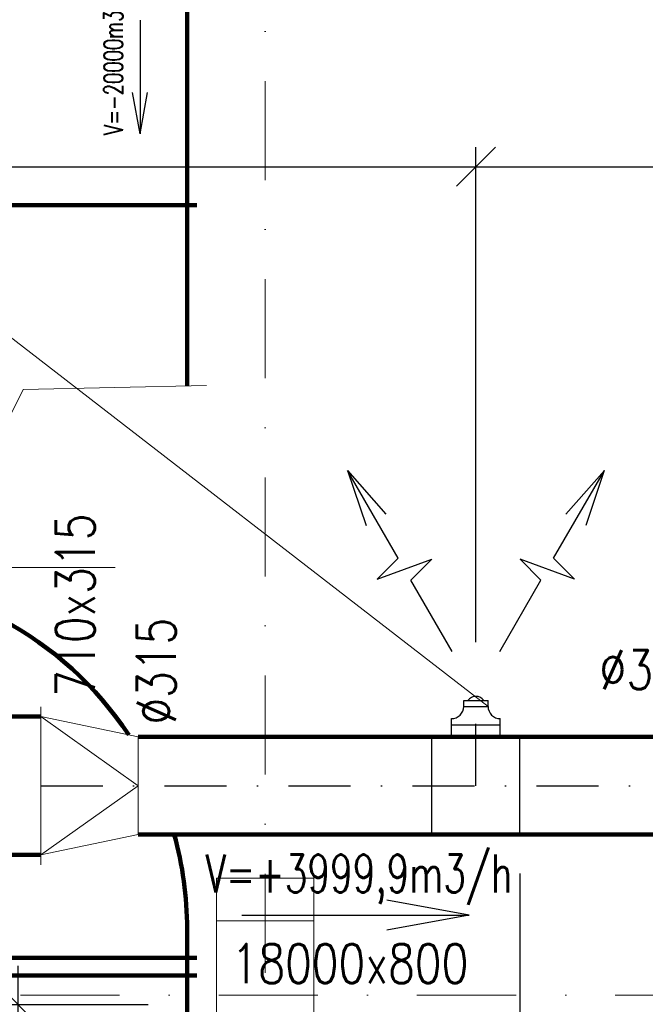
# Model space of a CAD drawing. Header units: millimetres. Extents: x -746391 to 410178, y -169697 to 100555.
# Tile 112 of 179: x 89292 to 92498, y -47 to 5001. Entities that reach past the tile are written whole.
import ezdxf
from ezdxf.enums import TextEntityAlignment as Align

# ---------------------------------------------------------------- set-up
doc = ezdxf.new("R2010")
doc.units = ezdxf.units.MM
for name, pattern in [('CENTERX2', [101.6, 63.5, -12.7, 12.7, -12.7]), ('DASHDOT', [25.4, 12.7, -6.35, 0, -6.35]), ('ČERCHOVANÁ', [25.4, 12.7, -6.35, 0, -6.35])]:
    doc.linetypes.add(name, pattern=pattern)
doc.layers.get('0').update_dxf_attribs({"color": 9})
doc.layers.get('Defpoints').update_dxf_attribs({"color": 9})
for name, color, linetype, lineweight in [('A99_N_osy', 9, 'CENTERX2', 9), ('A99_S_sloupy', 9, 'Continuous', 5), ('VZT-KOTY', 2, 'Continuous', 25)]:
    doc.layers.add(name, color=color, linetype=linetype, lineweight=lineweight)
for name, color, linetype in [('VZT-KÓTY', 2, 'Continuous'), ('VZT-ODVOD-ZAŘÍZENÍ', 150, 'Continuous'), ('VZT-PŘÍOD-OSY', 1, 'ČERCHOVANÁ'), ('VZT-PŘÍVOD-TENKÉ', 4, 'Continuous'), ('VZT-PŘÍVOD-VÝKON', 2, 'Continuous'), ('VZT-PŘÍVOD-ZAŘÍZENÍ', 3, 'Continuous')]:
    doc.layers.add(name, color=color, linetype=linetype)
doc.styles.add('RomanS', font='romans.shx')
doc.dimstyles.new('VZT100', dxfattribs={"dimscale": 100, "dimtxt": 2, "dimasz": 2, "dimexe": 1, "dimexo": 2, "dimgap": 1, "dimtad": 1, "dimtoh": 1, "dimdec": 0, "dimzin": 0, "dimdsep": 46, "dimtxsty": 'RomanS', "dimblk": 'OBLIQUE', "dimcen": 1, "dimdle": 1, "dimclrd": 256, "dimclre": 256, "dimclrt": 256, "dimadec": 0, "dimazin": 0, "dimtfac": 1, "dimtdec": 0, "dimtmove": 2, "dimatfit": 3, "dimldrblk": 'OBLIQUE', "dimfxl": 1, "dimtolj": 1, "dimtzin": 0, "dimarcsym": 0})

# ---------------------------------------------------------------- blocks, each defined once
blk = doc.blocks.new('_Oblique')
at = {"color": 0, "linetype": 'ByBlock', "lineweight": -2}
blk.add_line((-0.5, -0.5), (0.5, 0.5), dxfattribs=at)
blk = doc.blocks.new('*D1605')
at = {"layer": 'Defpoints', "color": 0, "linetype": 'Continuous', "lineweight": 18, "ltscale": 0.5, "transparency": 16777216}
for p in [(91855, 823.5), (94855, 823.5), (94855, -1737.546794)]:
    blk.add_point(p, dxfattribs=at)
at = {"layer": 'VZT-KÓTY', "linetype": 'Continuous', "lineweight": -2, "ltscale": 0.5, "transparency": 16777216}
for p, q in [((91855, 623.5), (91855, -1837.546794)), ((94855, 623.5), (94855, -1837.546794)), ((91755, -1737.546794), (94955, -1737.546794))]:
    blk.add_line(p, q, dxfattribs=at)
at = {"layer": 'VZT-KÓTY', "linetype": 'Continuous', "lineweight": -2, "ltscale": 0.5, "transparency": 16777216, "xscale": 200, "yscale": 200, "zscale": 200, "rotation": 180}
blk.add_blockref('_Oblique', (91855, -1737.546794), dxfattribs=at)
at = {"layer": 'VZT-KÓTY', "linetype": 'Continuous', "lineweight": -2, "ltscale": 0.5, "transparency": 16777216, "xscale": 200, "yscale": 200, "zscale": 200}
blk.add_blockref('_Oblique', (94855, -1737.546794), dxfattribs=at)
at = {"layer": 'VZT-KÓTY', "linetype": 'Continuous', "lineweight": 18, "ltscale": 0.5, "transparency": 16777216, "insert": (93355, -1537.546794), "char_height": 200, "attachment_point": 5, "style": 'RomanS'}
blk.add_mtext('\\A1;3000', dxfattribs=at)
blk = doc.blocks.new('*D1867')
at = {"layer": 'Defpoints', "color": 0, "linetype": 'Continuous', "lineweight": 18, "ltscale": 0.5, "transparency": 16777216}
for p in [(89284.1, -50), (90150, -50), (90150, -550)]:
    blk.add_point(p, dxfattribs=at)
at = {"layer": 'VZT-KOTY', "linetype": 'Continuous', "lineweight": -2, "ltscale": 0.5, "transparency": 16777216}
for p, q in [((89284.1, -50), (89284.1, 150)), ((89950, -50), (89184.1, -50)), ((89284.1, -550), (89284.1, -50)), ((89950, -550), (89184.1, -550)), ((89284.1, -550), (89284.1, -750))]:
    blk.add_line(p, q, dxfattribs=at)
at = {"layer": 'VZT-KOTY', "linetype": 'Continuous', "lineweight": -2, "ltscale": 0.5, "transparency": 16777216, "xscale": 200, "yscale": 200, "zscale": 200}
for p, rotation in [((89284.1, -50), 270), ((89284.1, -550), 90)]:
    blk.add_blockref('_Oblique', p, dxfattribs=dict(at, rotation=rotation))
at = {"layer": 'VZT-KOTY', "linetype": 'Continuous', "lineweight": 18, "ltscale": 0.5, "transparency": 16777216, "insert": (89101.3, -142.5), "char_height": 200, "attachment_point": 5, "rotation": 90, "style": 'RomanS'}
blk.add_mtext('\\A1;500', dxfattribs=at)
blk = doc.blocks.new('*D1873')
at = {"layer": 'Defpoints', "color": 0, "linetype": 'Continuous', "lineweight": 18, "ltscale": 0.5, "transparency": 16777216}
for p in [(91630, 4247.6), (82630, 1674.8), (91630, 1609.3)]:
    blk.add_point(p, dxfattribs=at)
at = {"layer": 'VZT-KOTY', "linetype": 'Continuous', "lineweight": -2, "ltscale": 0.5, "transparency": 16777216}
for p, q in [((82630, 1874.8), (82630, 4347.6)), ((91630, 1809.3), (91630, 4347.6)), ((82530, 4247.6), (91730, 4247.6))]:
    blk.add_line(p, q, dxfattribs=at)
at = {"layer": 'VZT-KOTY', "linetype": 'Continuous', "lineweight": -2, "ltscale": 0.5, "transparency": 16777216, "xscale": 200, "yscale": 200, "zscale": 200, "rotation": 180}
blk.add_blockref('_Oblique', (82630, 4247.6), dxfattribs=at)
at = {"layer": 'VZT-KOTY', "linetype": 'Continuous', "lineweight": -2, "ltscale": 0.5, "transparency": 16777216, "xscale": 200, "yscale": 200, "zscale": 200}
blk.add_blockref('_Oblique', (91630, 4247.6), dxfattribs=at)
at = {"layer": 'VZT-KOTY', "linetype": 'Continuous', "lineweight": 18, "ltscale": 0.5, "transparency": 16777216, "insert": (87130, 4447.6), "char_height": 200, "attachment_point": 5, "style": 'RomanS'}
blk.add_mtext('\\A1;9000', dxfattribs=at)
blk = doc.blocks.new('*D1874')
at = {"layer": 'Defpoints', "color": 0, "linetype": 'Continuous', "lineweight": 18, "ltscale": 0.5, "transparency": 16777216}
for p in [(100630, 4247.6), (91630, 1609.3), (100630, 1609.3)]:
    blk.add_point(p, dxfattribs=at)
at = {"layer": 'VZT-KOTY', "linetype": 'Continuous', "lineweight": -2, "ltscale": 0.5, "transparency": 16777216}
for p, q in [((91630, 1809.3), (91630, 4347.6)), ((100630, 1809.3), (100630, 4347.6)), ((91530, 4247.6), (100730, 4247.6))]:
    blk.add_line(p, q, dxfattribs=at)
at = {"layer": 'VZT-KOTY', "linetype": 'Continuous', "lineweight": -2, "ltscale": 0.5, "transparency": 16777216, "xscale": 200, "yscale": 200, "zscale": 200, "rotation": 180}
blk.add_blockref('_Oblique', (91630, 4247.6), dxfattribs=at)
at = {"layer": 'VZT-KOTY', "linetype": 'Continuous', "lineweight": -2, "ltscale": 0.5, "transparency": 16777216, "xscale": 200, "yscale": 200, "zscale": 200}
blk.add_blockref('_Oblique', (100630, 4247.6), dxfattribs=at)
at = {"layer": 'VZT-KOTY', "linetype": 'Continuous', "lineweight": 18, "ltscale": 0.5, "transparency": 16777216, "insert": (96130, 4447.6), "char_height": 200, "attachment_point": 5, "style": 'RomanS'}
blk.add_mtext('\\A1;9000', dxfattribs=at)

msp = doc.modelspace()

# ---------------------------------------------------------------- linework, layer by layer
at = {"layer": 'A99_N_osy', "linetype": 'DASHDOT', "ltscale": 40}
for p, q in [((90550, 100200), (90550, -5085)), ((187349.6, 0), (-3600, 0))]:
    msp.add_line(p, q, dxfattribs=at)
at = {"layer": 'A99_S_sloupy', "linetype": 'Continuous', "ltscale": 2}
msp.add_lwpolyline([(90800, -600), (90300, -600), (90300, 600), (90800, 600)], close=True, dxfattribs=at)
at = {"layer": 'A99_S_sloupy', "linetype": 'Continuous', "lineweight": 20, "ltscale": 2}
msp.add_lwpolyline([(90800, 600), (90300, 600), (90300, 380), (90800, 380)], close=True, dxfattribs=at)
at = {"layer": 'VZT-KOTY', "linetype": 'Continuous', "lineweight": 18, "ltscale": 0.5}
msp.add_line((85811.5, 6025.3), (91692.5, 1479.8), dxfattribs=at)
at = {"layer": 'VZT-KÓTY', "linetype": 'Continuous', "lineweight": 18, "ltscale": 0.5}
for p, q in [((89252.2, 2987.7), (89309.6, 3104.6)), ((89309.6, 3104.6), (90250, 3125.4)), ((87050, 2192), (89782.2, 2192))]:
    msp.add_line(p, q, dxfattribs=at)
at = {"layer": 'VZT-ODVOD-ZAŘÍZENÍ', "lineweight": 90}
for p, q in [((90150, 3123.2), (90150, 9475)), ((90200, 4050), (88300, 4050)), ((90150, -550), (90150, 340)), ((88300, 190), (90200, 190)), ((88300, 100), (90200, 100))]:
    msp.add_line(p, q, dxfattribs=at)
at = {"layer": 'VZT-ODVOD-ZAŘÍZENÍ', "linetype": 'Continuous', "lineweight": 90}
for start, end in [(33.5125, 90), (0, 15.5816)]:
    msp.add_arc((88350, 340), 1800, start, end, dxfattribs=at)
at = {"layer": 'VZT-PŘÍOD-OSY', "ltscale": 25}
for p, q in [((91630, 1073.5), (91630, 1609.3)), ((89399.9, 1073.5), (136855, 1073.5))]:
    msp.add_line(p, q, dxfattribs=at)
at = {"layer": 'VZT-PŘÍVOD-TENKÉ', "linetype": 'Continuous', "lineweight": 18, "ltscale": 0.5}
for p, q in [((89399.9, 1428.5), (89899.9, 1073.5)), ((89899.9, 1073.5), (89399.9, 718.5))]:
    msp.add_line(p, q, dxfattribs=at)
at = {"layer": 'VZT-PŘÍVOD-VÝKON'}
for p, q in [((89909.5, 4999.3), (89909.5, 4416.7)), ((89909.5, 4416.7), (89871.1, 4627.8)), ((89909.5, 4416.7), (89947.9, 4627.8)), ((91231.7, 2239.7), (90971.7, 2690.1)), ((90971.7, 2690.1), (91168.6, 2466)), ((90971.8, 2690.5), (91067.4, 2407.9)), ((92028.3, 2239.7), (92288.3, 2690.1)), ((92288.3, 2690.1), (92091.4, 2466)), ((92288.2, 2690.5), (92192.6, 2407.9)), ((91231.7, 2239.7), (91124.6, 2132.6)), ((91124.6, 2132.6), (91403.7, 2234.2)), ((91296.7, 2127.2), (91403.7, 2234.2)), ((92135.4, 2132.6), (91856.3, 2234.2)), ((91963.3, 2127.2), (91856.3, 2234.2)), ((92028.3, 2239.7), (92135.4, 2132.6)), ((91507.9, 1761.2), (91296.7, 2127.2)), ((91752.1, 1761.2), (91963.3, 2127.2)), ((91596.4, 409.2), (91174.3, 486)), ((90431.2, 409.2), (91596.4, 409.2)), ((91596.4, 409.2), (91174.3, 332.4))]:
    msp.add_line(p, q, dxfattribs=at)
at = {"layer": 'VZT-PŘÍVOD-ZAŘÍZENÍ', "linetype": 'Continuous', "lineweight": 18, "ltscale": 0.5}
for p, q in [((89399.9, 1478.5), (89399.9, 668.5)), ((89899.9, 1323.5), (89399.9, 1428.5)), ((89899.9, 1323.5), (89899.9, 823.5)), ((89399.9, 718.5), (89899.9, 823.5))]:
    msp.add_line(p, q, dxfattribs=at)
at = {"layer": 'VZT-PŘÍVOD-ZAŘÍZENÍ'}
for p, q in [((91567.5, 1479.8), (91567.5, 1511)), ((91567.5, 1511), (91692.5, 1511)), ((91567.5, 1479.8), (91692.5, 1479.8)), ((91692.5, 1479.8), (91692.5, 1511)), ((91505, 1323.5), (91505, 1417.3)), ((91755, 1323.5), (91755, 1417.3)), ((91505, 1386), (91755, 1386)), ((91405, 823.5), (91405, 1323.5)), ((91855, 823.5), (91855, 1323.5))]:
    msp.add_line(p, q, dxfattribs=at)
at = {"layer": 'VZT-PŘÍVOD-ZAŘÍZENÍ', "lineweight": 90}
for p, q in [((87969.9, 1428.5), (89399.9, 1428.5)), ((89899.9, 1323.5), (100855, 1323.5)), ((89899.9, 823.5), (100855, 823.5)), ((87969.9, 718.5), (89399.9, 718.5))]:
    msp.add_line(p, q, dxfattribs=at)
at = {"layer": 'VZT-PŘÍVOD-ZAŘÍZENÍ'}
for centre, radius, start, end in [((91630, 1479.8), 51.6, 37.2768, 142.7232), ((91505, 1479.8), 62.5, 270, 0), ((91755, 1479.8), 62.5, 180, 270)]:
    msp.add_arc(centre, radius, start, end, dxfattribs=at)

# ---------------------------------------------------------------- texts
at = {"layer": 'VZT-KÓTY', "style": 'RomanS', "width": 0.8}
for s, rotation, p in [('710x315', 90, (89677, 1529.6)), ('%%C315', 90, (90091.8, 1386.5)), ('%%C315', 0, (92263.8, 1568.1))]:
    msp.add_text(s, height=200, rotation=rotation, dxfattribs=at).set_placement(p)
msp.add_text('18000x800', height=200, dxfattribs=at).set_placement((90377.8, 61.7))
at = {"layer": 'VZT-PŘÍVOD-VÝKON', "style": 'RomanS', "width": 0.7}
msp.add_text('V=-20000m3/h', height=96.688, rotation=90, dxfattribs=at).set_placement((89849.8, 4789), align=Align.BOTTOM_CENTER)
msp.add_text('V=+3999,9m3/h', height=193.375, dxfattribs=at).set_placement((91030.7, 468.5), align=Align.BOTTOM_CENTER)

# ---------------------------------------------------------------- dimensions: what is measured, and where the dimension line sits
at = {"layer": 'VZT-KOTY', "linetype": 'Continuous', "lineweight": 18, "ltscale": 0.5}
for base, p1, p2, picture, middle in [((91630, 4247.6), (82630, 1674.8), (91630, 1609.3), '*D1873', (87130, 4447.6)), ((100630, 4247.6), (91630, 1609.3), (100630, 1609.3), '*D1874', (96130, 4447.6))]:
    dim = msp.add_linear_dim(base=base, p1=p1, p2=p2, dimstyle='VZT100', dxfattribs=at)
    dim.commit()
    dim.dimension.update_dxf_attribs({"geometry": picture, "text_midpoint": middle})
dim = msp.add_linear_dim(base=(89284.1, -50), p1=(90150, -550), p2=(90150, -50), angle=90, dimstyle='VZT100', dxfattribs=at)
dim.commit()
dim.dimension.update_dxf_attribs({"geometry": '*D1867', "text_midpoint": (89101.3, -142.5), "dimtype": 160})
at = {"layer": 'VZT-KÓTY', "linetype": 'Continuous', "lineweight": 18, "ltscale": 0.5}
dim = msp.add_linear_dim(base=(94855, -1737.5), p1=(91855, 823.5), p2=(94855, 823.5), dimstyle='VZT100', dxfattribs=at)
dim.commit()
dim.dimension.update_dxf_attribs({"geometry": '*D1605', "text_midpoint": (93355, -1537.5)})

doc.saveas('drawing.dxf')
